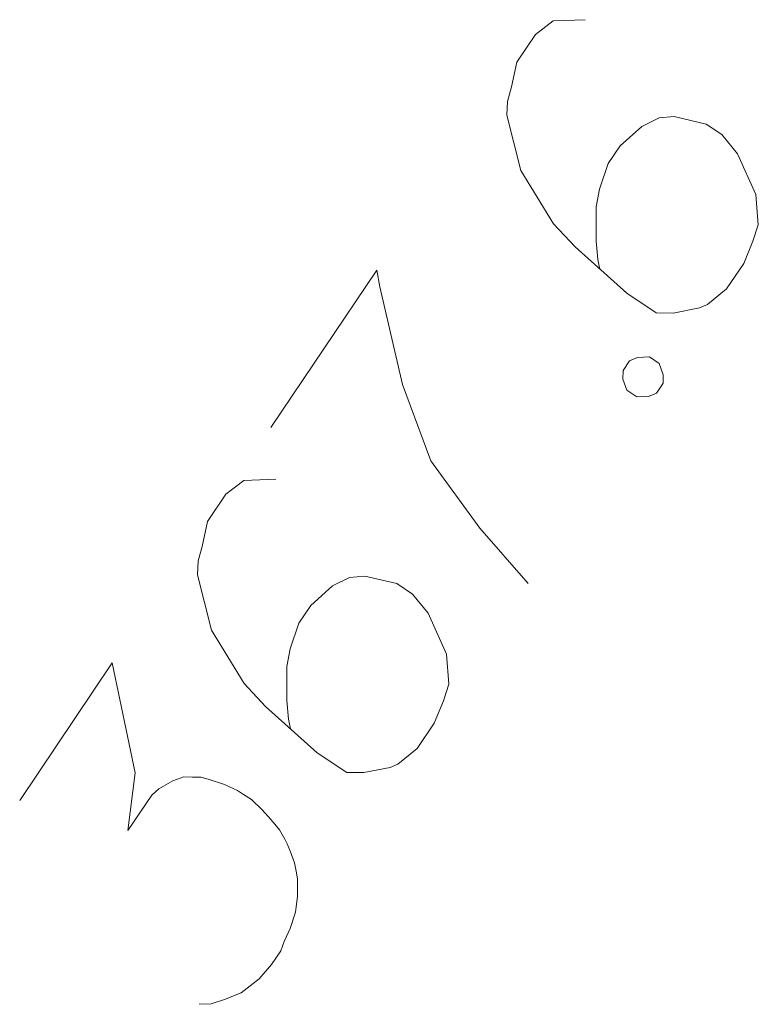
# Model space of a CAD drawing. Header units: millimetres. Extents: x 460 to 2266, y 622 to 2169.
# Tile 24 of 95: x 1991.04 to 1992.88, y 1875.98 to 1878.44. Entities that reach past the tile are written whole.
import ezdxf

# ---------------------------------------------------------------- set-up
doc = ezdxf.new("R2010")
doc.units = ezdxf.units.MM
doc.layers.add('#skartowane', color=7, linetype='Continuous', lineweight=18)

msp = doc.modelspace()

# ---------------------------------------------------------------- linework, layer by layer
at = {"layer": '#skartowane', "color": 7, "linetype": 'Continuous', "lineweight": 18, "flags": 128}
for points in [[(1992.4509, 1878.438), (1992.3707, 1878.435), (1992.3263, 1878.4009), (1992.2801, 1878.3324), (1992.2667, 1878.2702), (1992.2567, 1878.2342), (1992.2549, 1878.1997), (1992.2903, 1878.062), (1992.3716, 1877.929), (1992.4253, 1877.8714), (1992.5541, 1877.7561), (1992.6276, 1877.7066), (1992.6702, 1877.7064), (1992.7357, 1877.7192), (1992.7554, 1877.7274), (1992.8032, 1877.7664), (1992.846, 1877.83), (1992.8692, 1877.8856), (1992.8825, 1877.9265), (1992.8764, 1878.0019), (1992.831, 1878.1037), (1992.7919, 1878.1513), (1992.7527, 1878.1777), (1992.6725, 1878.1962), (1992.6349, 1878.193), (1992.5922, 1878.1719), (1992.5379, 1878.1231), (1992.5082, 1878.079), (1992.4866, 1878.0152), (1992.4782, 1877.9711), (1992.4778, 1877.8859), (1992.4825, 1877.84), (1992.4872, 1877.8154)], [(1991.6665, 1877.4214), (1991.9304, 1877.8132), (1991.9385, 1877.7722), (1991.9945, 1877.5279), (1992.0657, 1877.3376), (1992.1878, 1877.1699), (1992.3083, 1877.0318)], [(1992.545, 1877.5629), (1992.5615, 1877.5874), (1992.5812, 1877.5955), (1992.6107, 1877.597), (1992.6352, 1877.5805), (1992.6449, 1877.5526), (1992.6448, 1877.5313), (1992.6283, 1877.5068), (1992.6086, 1877.4987), (1992.5791, 1877.4972), (1992.5546, 1877.5137), (1992.5449, 1877.5417), (1992.545, 1877.5629)], [(1991.679, 1877.292), (1991.5987, 1877.2891), (1991.5543, 1877.255), (1991.5082, 1877.1864), (1991.4948, 1877.1242), (1991.4848, 1877.0882), (1991.483, 1877.0538), (1991.5183, 1876.916), (1991.5996, 1876.783), (1991.6533, 1876.7254), (1991.7822, 1876.6101), (1991.8556, 1876.5607), (1991.8982, 1876.5605), (1991.9638, 1876.5733), (1991.9835, 1876.5814), (1992.0312, 1876.6204), (1992.0741, 1876.6841), (1992.0973, 1876.7397), (1992.1106, 1876.7806), (1992.1044, 1876.8559), (1992.059, 1876.9577), (1992.0199, 1877.0053), (1991.9808, 1877.0317), (1991.9006, 1877.0502), (1991.8629, 1877.0471), (1991.8202, 1877.026), (1991.7659, 1876.9771), (1991.7362, 1876.9331), (1991.7147, 1876.8692), (1991.7062, 1876.8251), (1991.7058, 1876.74), (1991.7106, 1876.6941), (1991.7153, 1876.6694)], [(1991.0397, 1876.4909), (1991.2706, 1876.8338), (1991.3282, 1876.5599), (1991.3096, 1876.4159), (1991.369, 1876.504), (1991.387, 1876.5203), (1991.3985, 1876.5268), (1991.41, 1876.5333), (1991.4215, 1876.5398), (1991.4494, 1876.5495), (1991.4707, 1876.5494), (1991.492, 1876.5493), (1991.51, 1876.5443), (1991.5509, 1876.5311), (1991.5835, 1876.5161), (1991.5983, 1876.5062), (1991.6179, 1876.493), (1991.644, 1876.4684), (1991.6602, 1876.4502), (1991.6765, 1876.4322), (1991.6879, 1876.4174), (1991.6944, 1876.4059), (1991.7009, 1876.3944), (1991.7074, 1876.3829), (1991.7155, 1876.3632), (1991.7252, 1876.3353), (1991.73, 1876.3107), (1991.7332, 1876.2943), (1991.733, 1876.273), (1991.733, 1876.2518), (1991.7296, 1876.2256), (1991.7279, 1876.2125), (1991.7146, 1876.1715), (1991.6996, 1876.1389), (1991.6914, 1876.116), (1991.6683, 1876.0817), (1991.637, 1876.0459), (1991.6222, 1876.0344), (1991.6074, 1876.0231), (1991.5926, 1876.0116), (1991.5729, 1876.0036), (1991.5532, 1875.9954), (1991.5172, 1875.9842), (1991.4876, 1875.9826)]]:
    msp.add_lwpolyline(points, dxfattribs=at)

doc.saveas('drawing.dxf')
